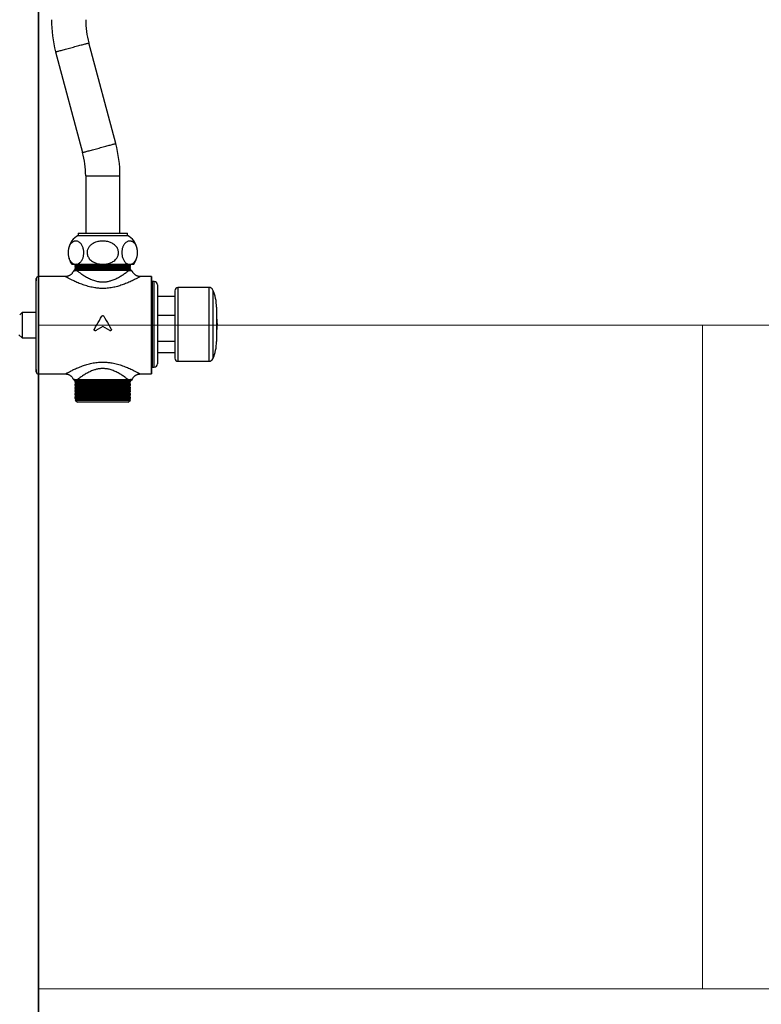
# Model space of a CAD drawing. Header units: millimetres. Extents: x 15214 to 140083, y -437840 to -79279.
# Tile 36 of 64: x 36714 to 36748, y -198348 to -198302. Entities that reach past the tile are written whole.
import ezdxf

# ---------------------------------------------------------------- set-up
doc = ezdxf.new("R2010")
doc.units = ezdxf.units.MM
for name, color, linetype, lineweight in [('0-ZABUDOWA GK-MDF', 54, 'Continuous', 35), ('1_POSADZKA PODZIAŁY', 151, 'Continuous', 0), ('A_wymiary', 7, 'Continuous', 5)]:
    doc.layers.add(name, color=color, linetype=linetype, lineweight=lineweight)
doc.layers.add('C-wypos-sanitarne', color=1, linetype='Continuous')

# ---------------------------------------------------------------- blocks, each defined once
blk = doc.blocks.new('ZESTAW PRYSZNICOWY BOK')
at = {"layer": 'C-wypos-sanitarne'}
for p, q in [((35919.42, -197128.99), (35906.83, -197081.99)), ((35891.37, -197086.13), (35903.97, -197133.13)), ((35905.4, -197144), (35905.4, -197170.86)), ((35905.4, -197144), (35913.4, -197144)), ((35913.4, -197144), (35921.4, -197144)), ((35921.4, -197170.86), (35921.4, -197144)), ((35901.9, -197170.86), (35901.9, -197171.86)), ((35901.9, -197170.86), (35919.15, -197170.86)), ((35901.9, -197171.86), (35919.15, -197171.86)), ((35919.15, -197170.86), (35924.9, -197170.86)), ((35919.15, -197171.86), (35924.9, -197171.86)), ((35924.9, -197171.86), (35924.9, -197170.86)), ((35898.9, -197185.36), (35900.84, -197185.36)), ((35900.4, -197187.86), (35899.58, -197188.68)), ((35901.15, -197185.36), (35900.4, -197185.88)), ((35900.4, -197185.88), (35900.4, -197186.35)), ((35926.4, -197185.88), (35900.4, -197185.88)), ((35900.4, -197186.35), (35901.15, -197186.86)), ((35900.4, -197186.35), (35913.4, -197186.35)), ((35901.15, -197186.86), (35900.4, -197187.38)), ((35900.4, -197187.38), (35900.4, -197187.86)), ((35926.4, -197187.38), (35900.4, -197187.38)), ((35926.4, -197187.86), (35900.4, -197187.86)), ((35900.84, -197185.36), (35913.4, -197185.36)), ((35925.65, -197186.86), (35901.15, -197186.86)), ((35925.37, -197188.36), (35901.42, -197188.36)), ((35913.4, -197185.36), (35925.96, -197185.36)), ((35913.4, -197186.35), (35926.4, -197186.35)), ((35926.4, -197185.88), (35925.65, -197185.36)), ((35925.65, -197186.86), (35926.4, -197186.35)), ((35926.4, -197187.38), (35925.65, -197186.86)), ((35925.96, -197185.36), (35927.9, -197185.36)), ((35926.4, -197186.35), (35926.4, -197185.88)), ((35926.4, -197187.86), (35926.4, -197187.38)), ((35927.22, -197188.68), (35926.4, -197187.86)), ((35882.34, -197192.05), (35882.2, -197194.36)), ((35882.34, -197235.68), (35882.34, -197192.05)), ((35895.91, -197191.11), (35883.34, -197191.11)), ((35883.34, -197191.11), (35883.34, -197236.61)), ((35936.17, -197191.11), (35930.89, -197191.11)), ((35930.89, -197191.12), (35930.89, -197191.12)), ((35936.17, -197236.61), (35936.17, -197191.11)), ((35936.2, -197191.12), (35936.2, -197236.61)), ((35937.4, -197193.46), (35936.4, -197193.46)), ((35936.4, -197193.46), (35936.4, -197233.46)), ((35937.4, -197193.72), (35937.4, -197193.46)), ((35882.2, -197194.36), (35882.2, -197233.36)), ((35937.4, -197233.46), (35937.4, -197193.72)), ((35938.9, -197194.96), (35938.9, -197195.2)), ((35938.9, -197195.2), (35938.9, -197231.96)), ((35947, -197197.71), (35947, -197211.86)), ((35962.97, -197196.21), (35948.5, -197196.21)), ((35948.5, -197196.21), (35948.5, -197211.7)), ((35962.97, -197196.21), (35962.97, -197211.7)), ((35964.8, -197197.41), (35964.8, -197211.83)), ((35947, -197200.36), (35938.9, -197200.36)), ((35966.5, -197205.46), (35966.5, -197212.65)), ((35875.7, -197207.96), (35874.6, -197209.07)), ((35882.2, -197207.96), (35875.7, -197207.96)), ((35875.7, -197207.96), (35875.7, -197219.76)), ((35938.9, -197209.1), (35947, -197209.1)), ((35947, -197211.86), (35947, -197229.21)), ((35948.5, -197211.7), (35948.5, -197230.71)), ((35962.97, -197211.7), (35962.97, -197230.71)), ((35964.8, -197211.83), (35964.8, -197229.52)), ((35966.5, -197208.59), (35966.52, -197208.59)), ((35966.5, -197209.38), (35966.52, -197209.38)), ((35966.52, -197209.5), (35966.5, -197209.5)), ((35966.61, -197211.06), (35966.5, -197211.06)), ((35966.61, -197211.06), (35966.61, -197215.86)), ((35966.5, -197212.65), (35966.5, -197221.46)), ((35966.5, -197215.86), (35966.61, -197215.86)), ((35874.2, -197218.26), (35875.7, -197219.76)), ((35875.7, -197219.76), (35882.2, -197219.76)), ((35966.5, -197217.43), (35966.52, -197217.43)), ((35966.52, -197217.55), (35966.5, -197217.55)), ((35966.52, -197218.34), (35966.5, -197218.34)), ((35947, -197221.49), (35938.9, -197221.49)), ((35938.9, -197226.56), (35947, -197226.56)), ((35882.2, -197233.36), (35882.34, -197235.68)), ((35936.4, -197233.46), (35937.4, -197233.46)), ((35948.5, -197230.71), (35962.97, -197230.71)), ((35883.34, -197236.61), (35895.91, -197236.61)), ((35895.91, -197236.61), (35895.91, -197236.61)), ((35899.58, -197239.05), (35900.4, -197239.86)), ((35925.37, -197239.36), (35901.42, -197239.36)), ((35926.4, -197239.86), (35927.22, -197239.05)), ((35930.89, -197236.61), (35936.17, -197236.61)), ((35900.4, -197239.86), (35900.4, -197240.35)), ((35926.4, -197239.86), (35900.4, -197239.86)), ((35900.4, -197240.35), (35901.15, -197240.86)), ((35900.4, -197240.35), (35913.4, -197240.35)), ((35901.15, -197240.86), (35900.4, -197241.38)), ((35900.4, -197241.38), (35900.4, -197241.85)), ((35926.4, -197241.38), (35900.4, -197241.38)), ((35900.4, -197241.85), (35901.15, -197242.36)), ((35900.4, -197241.85), (35913.4, -197241.85)), ((35901.15, -197242.36), (35900.4, -197242.88)), ((35900.4, -197242.88), (35900.4, -197243.35)), ((35926.4, -197242.88), (35900.4, -197242.88)), ((35900.4, -197243.35), (35901.15, -197243.86)), ((35900.4, -197243.35), (35913.4, -197243.35)), ((35901.15, -197243.86), (35900.4, -197244.38)), ((35925.65, -197240.86), (35901.15, -197240.86)), ((35925.65, -197242.36), (35901.15, -197242.36)), ((35925.65, -197243.86), (35901.15, -197243.86)), ((35913.4, -197240.35), (35926.4, -197240.35)), ((35913.4, -197241.85), (35926.4, -197241.85)), ((35913.4, -197243.35), (35926.4, -197243.35)), ((35925.65, -197240.86), (35926.4, -197240.35)), ((35926.4, -197241.38), (35925.65, -197240.86)), ((35925.65, -197242.36), (35926.4, -197241.85)), ((35926.4, -197242.88), (35925.65, -197242.36)), ((35925.65, -197243.86), (35926.4, -197243.35)), ((35926.4, -197244.38), (35925.65, -197243.86)), ((35926.4, -197240.35), (35926.4, -197239.86)), ((35926.4, -197241.85), (35926.4, -197241.38)), ((35926.4, -197243.35), (35926.4, -197242.88)), ((35900.4, -197244.38), (35900.4, -197244.85)), ((35926.4, -197244.38), (35900.4, -197244.38)), ((35900.4, -197244.85), (35901.15, -197245.36)), ((35900.4, -197244.85), (35913.4, -197244.85)), ((35901.15, -197245.36), (35900.4, -197245.88)), ((35900.4, -197245.88), (35900.4, -197246.35)), ((35926.4, -197245.88), (35900.4, -197245.88)), ((35900.4, -197246.35), (35901.15, -197246.86)), ((35900.4, -197246.35), (35913.4, -197246.35)), ((35901.15, -197246.86), (35900.4, -197247.38)), ((35900.4, -197247.38), (35900.4, -197247.85)), ((35926.4, -197247.38), (35900.4, -197247.38)), ((35900.4, -197247.85), (35901.15, -197248.36)), ((35900.4, -197247.85), (35913.4, -197247.85)), ((35901.15, -197248.36), (35900.53, -197248.79)), ((35900.53, -197248.79), (35901.6, -197249.86)), ((35900.53, -197248.79), (35926.27, -197248.79)), ((35925.65, -197245.36), (35901.15, -197245.36)), ((35925.65, -197246.86), (35901.15, -197246.86)), ((35925.65, -197248.36), (35901.15, -197248.36)), ((35913.4, -197244.85), (35926.4, -197244.85)), ((35913.4, -197246.35), (35926.4, -197246.35)), ((35913.4, -197247.85), (35926.4, -197247.85)), ((35925.2, -197249.86), (35926.27, -197248.79)), ((35925.65, -197245.36), (35926.4, -197244.85)), ((35926.4, -197245.88), (35925.65, -197245.36)), ((35925.65, -197246.86), (35926.4, -197246.35)), ((35926.4, -197247.38), (35925.65, -197246.86)), ((35925.65, -197248.36), (35926.4, -197247.85)), ((35926.27, -197248.79), (35925.65, -197248.36)), ((35926.4, -197244.85), (35926.4, -197244.38)), ((35926.4, -197246.35), (35926.4, -197245.88)), ((35926.4, -197247.85), (35926.4, -197247.38)), ((35925.2, -197249.86), (35901.6, -197249.86))]:
    blk.add_line(p, q, dxfattribs=at)
for points in [[(35899.1, -197084.06), (35899.73, -197083.89), (35900.36, -197083.72), (35900.98, -197083.56), (35901.58, -197083.4), (35902.17, -197083.24), (35902.74, -197083.09), (35903.28, -197082.94), (35903.8, -197082.8), (35904.28, -197082.67), (35904.73, -197082.55), (35905.14, -197082.44), (35905.52, -197082.34), (35905.85, -197082.25), (35906.13, -197082.18), (35906.37, -197082.11), (35906.56, -197082.06), (35906.7, -197082.02), (35906.79, -197082), (35906.83, -197081.99), (35906.83, -197081.99)], [(35891.37, -197086.13), (35891.38, -197086.13), (35891.41, -197086.12), (35891.5, -197086.1), (35891.64, -197086.06), (35891.83, -197086.01), (35892.07, -197085.94), (35892.36, -197085.87), (35892.69, -197085.78), (35893.06, -197085.68), (35893.47, -197085.57), (35893.92, -197085.45), (35894.41, -197085.32), (35894.92, -197085.18), (35895.47, -197085.03), (35896.04, -197084.88), (35896.62, -197084.72), (35897.23, -197084.56), (35897.85, -197084.4), (35898.47, -197084.23), (35899.1, -197084.06)], [(35911.69, -197131.06), (35912.32, -197130.89), (35912.95, -197130.72), (35913.57, -197130.55), (35914.17, -197130.39), (35914.76, -197130.23), (35915.33, -197130.08), (35915.87, -197129.94), (35916.39, -197129.8), (35916.87, -197129.67), (35917.32, -197129.55), (35917.74, -197129.44), (35918.11, -197129.34), (35918.44, -197129.25), (35918.72, -197129.17), (35918.96, -197129.11), (35919.15, -197129.06), (35919.29, -197129.02), (35919.38, -197129), (35919.42, -197128.99), (35919.42, -197128.99)], [(35903.97, -197133.13), (35903.97, -197133.13), (35904.01, -197133.12), (35904.1, -197133.09), (35904.24, -197133.05), (35904.43, -197133), (35904.67, -197132.94), (35904.95, -197132.86), (35905.28, -197132.78), (35905.65, -197132.68), (35906.07, -197132.56), (35906.52, -197132.44), (35907, -197132.31), (35907.52, -197132.18), (35908.06, -197132.03), (35908.63, -197131.88), (35909.22, -197131.72), (35909.82, -197131.56), (35910.44, -197131.39), (35911.06, -197131.23), (35911.69, -197131.06)], [(35909.47, -197215.68), (35910.05, -197214.66), (35910.64, -197213.65), (35911.22, -197212.63), (35911.81, -197211.62), (35912.39, -197210.62), (35912.97, -197209.61)], [(35913.83, -197209.61), (35914.41, -197210.62), (35914.99, -197211.62), (35915.58, -197212.63), (35916.16, -197213.65), (35916.75, -197214.66), (35917.33, -197215.68)], [(35913.4, -197214.48), (35912.31, -197215.11), (35911.23, -197215.74), (35910.15, -197216.36)], [(35916.65, -197216.36), (35915.57, -197215.74), (35914.48, -197215.11), (35913.4, -197214.48)]]:
    blk.add_lwpolyline(points, dxfattribs=at)
for centre, radius, start, end in [((35947.4, -197071.12), 58, 180, 195), ((35947.4, -197071.12), 42, 180, 195), ((35863.4, -197144), 58, 0, 15), ((35863.4, -197144), 42, 0, 15), ((35906.4, -197179.95), 9.25, 119.127, 215.8154), ((35920.39, -197179.95), 9.25, 324.1846, 60.873), ((35883.34, -197192.11), 1, 90, 176.4785), ((35936.17, -197192.11), 1, 88.3325, 90), ((35935.5, -197193.86), 0.9, 0, 38.9424), ((35937.4, -197194.96), 1.5, 0, 90), ((35948.5, -197197.71), 1.5, 90, 180), ((35962.97, -197198.21), 2, 23.7519, 90), ((35946.5, -197205.46), 20, 0, 23.7519), ((35956.9, -197213.46), 10, 346.1135, 13.8865), ((35946.5, -197221.46), 20, 336.2481, 0), ((35948.5, -197229.21), 1.5, 180, 270), ((35962.97, -197228.71), 2, 270, 336.2481), ((35935.5, -197233.06), 0.9, 321.0576, 0), ((35937.4, -197231.96), 1.5, 270, 0), ((35883.34, -197235.61), 1, 183.5215, 270), ((35936.17, -197235.61), 1, 270, 271.6675)]:
    blk.add_arc(centre, radius, start, end, dxfattribs=at)
for points, knots in [([(35900.84, -197185.36), (35900.61, -197185.35), (35900.22, -197185.32), (35899.68, -197185.11), (35899.21, -197184.84), (35898.75, -197184.46), (35898.31, -197183.94), (35897.92, -197183.32), (35897.62, -197182.63), (35897.4, -197181.91), (35897.24, -197181.11), (35897.17, -197180.3), (35897.17, -197179.52), (35897.24, -197178.81), (35897.37, -197178.13), (35897.55, -197177.49), (35897.78, -197176.89), (35898.06, -197176.35), (35898.37, -197175.89), (35898.7, -197175.5), (35899.1, -197175.14), (35899.55, -197174.84), (35900.06, -197174.63), (35900.49, -197174.55), (35900.93, -197174.53), (35901.35, -197174.57), (35901.86, -197174.72), (35902.32, -197174.96), (35902.74, -197175.27), (35903.1, -197175.63), (35903.46, -197176.09), (35903.8, -197176.67), (35904.08, -197177.33), (35904.3, -197178.04), (35904.44, -197178.77), (35904.51, -197179.54), (35904.51, -197180.3), (35904.45, -197181.02), (35904.33, -197181.7), (35904.16, -197182.34), (35903.91, -197183), (35903.58, -197183.64), (35903.17, -197184.2), (35902.75, -197184.63), (35902.32, -197184.94), (35901.86, -197185.18), (35901.36, -197185.33), (35901.01, -197185.35), (35900.84, -197185.36)], [0, 0, 0, 0, 0.03392, 0.057962, 0.082062, 0.106074, 0.132088, 0.158072, 0.17903, 0.199968, 0.221074, 0.242166, 0.260437, 0.27871, 0.296278, 0.313856, 0.332998, 0.352153, 0.371306, 0.390531, 0.409712, 0.435488, 0.461357, 0.487161, 0.499992, 0.525345, 0.550757, 0.576091, 0.596249, 0.616452, 0.636583, 0.659414, 0.68222, 0.701396, 0.720558, 0.739814, 0.759066, 0.77668, 0.794301, 0.812326, 0.830362, 0.855535, 0.880739, 0.903251, 0.925847, 0.94839, 0.974193, 1, 1, 1, 1]), ([(35913.4, -197185.36), (35913.01, -197185.35), (35912.24, -197185.33), (35911.1, -197185.13), (35909.99, -197184.8), (35908.99, -197184.34), (35908.1, -197183.77), (35907.4, -197183.15), (35906.84, -197182.45), (35906.43, -197181.73), (35906.15, -197180.94), (35906.04, -197180.14), (35906.08, -197179.37), (35906.24, -197178.66), (35906.52, -197178), (35906.9, -197177.36), (35907.38, -197176.78), (35907.96, -197176.24), (35908.61, -197175.79), (35909.31, -197175.4), (35910.12, -197175.06), (35911.03, -197174.79), (35912.05, -197174.6), (35913.09, -197174.52), (35914.13, -197174.54), (35915.18, -197174.67), (35916.13, -197174.89), (35916.99, -197175.18), (35917.75, -197175.53), (35918.5, -197175.99), (35919.2, -197176.55), (35919.8, -197177.22), (35920.25, -197177.92), (35920.55, -197178.65), (35920.72, -197179.42), (35920.75, -197180.19), (35920.64, -197180.92), (35920.42, -197181.61), (35920.09, -197182.25), (35919.61, -197182.91), (35918.96, -197183.56), (35918.18, -197184.12), (35917.35, -197184.56), (35916.52, -197184.89), (35915.58, -197185.15), (35914.54, -197185.33), (35913.78, -197185.35), (35913.4, -197185.36)], [0, 0, 0, 0, 0.02868, 0.0572, 0.085813, 0.114271, 0.139018, 0.163737, 0.184272, 0.204789, 0.225457, 0.246113, 0.26418, 0.28225, 0.299885, 0.31753, 0.336941, 0.356365, 0.37601, 0.395728, 0.415401, 0.440953, 0.46659, 0.492166, 0.518153, 0.544203, 0.570174, 0.590847, 0.611567, 0.632212, 0.655474, 0.67871, 0.698111, 0.717497, 0.736988, 0.756473, 0.774149, 0.791832, 0.809758, 0.827694, 0.852466, 0.877269, 0.899364, 0.921542, 0.943669, 0.971831, 1, 1, 1, 1]), ([(35925.96, -197185.36), (35925.79, -197185.36), (35925.44, -197185.34), (35924.9, -197185.17), (35924.33, -197184.86), (35923.82, -197184.42), (35923.37, -197183.86), (35923, -197183.24), (35922.71, -197182.55), (35922.49, -197181.83), (35922.35, -197181.03), (35922.28, -197180.23), (35922.29, -197179.45), (35922.37, -197178.74), (35922.5, -197178.07), (35922.68, -197177.43), (35922.92, -197176.84), (35923.2, -197176.3), (35923.52, -197175.84), (35923.86, -197175.45), (35924.26, -197175.1), (35924.72, -197174.81), (35925.24, -197174.61), (35925.71, -197174.53), (35926.16, -197174.53), (35926.61, -197174.6), (35927.1, -197174.77), (35927.55, -197175.03), (35927.95, -197175.36), (35928.3, -197175.73), (35928.65, -197176.2), (35928.97, -197176.78), (35929.24, -197177.45), (35929.44, -197178.16), (35929.57, -197178.89), (35929.63, -197179.65), (35929.62, -197180.4), (35929.55, -197181.12), (35929.42, -197181.79), (35929.24, -197182.43), (35928.99, -197183.08), (35928.64, -197183.72), (35928.22, -197184.27), (35927.79, -197184.69), (35927.35, -197184.99), (35926.89, -197185.21), (35926.43, -197185.34), (35926.11, -197185.36), (35925.96, -197185.36)], [0, 0, 0, 0, 0.024014, 0.052749, 0.081576, 0.110251, 0.135452, 0.160626, 0.181413, 0.202181, 0.22311, 0.244026, 0.262198, 0.280373, 0.29797, 0.315576, 0.334842, 0.354121, 0.373503, 0.392958, 0.412368, 0.438408, 0.46454, 0.490607, 0.507815, 0.532468, 0.557176, 0.581809, 0.601488, 0.621212, 0.640864, 0.663281, 0.685675, 0.704641, 0.723595, 0.742633, 0.761669, 0.779234, 0.796806, 0.814943, 0.83309, 0.858681, 0.884305, 0.907244, 0.930267, 0.953236, 0.976617, 1, 1, 1, 1]), ([(35899.58, -197188.68), (35899.52, -197188.82), (35899.39, -197189.08), (35899.16, -197189.45), (35898.89, -197189.79), (35898.59, -197190.09), (35898.27, -197190.35), (35897.93, -197190.57), (35897.58, -197190.75), (35897.22, -197190.9), (35896.86, -197191), (35896.51, -197191.07), (35896.19, -197191.11), (35895.99, -197191.11), (35895.91, -197191.11)], [0, 0, 0, 0, 0.094511, 0.189132, 0.281457, 0.371678, 0.459918, 0.546243, 0.630671, 0.713181, 0.793711, 0.872154, 0.948359, 1, 1, 1, 1]), ([(35901.42, -197188.36), (35901.24, -197188.37), (35900.89, -197188.38), (35900.42, -197188.44), (35900.02, -197188.53), (35899.76, -197188.62), (35899.62, -197188.67), (35899.57, -197188.69), (35899.58, -197188.68), (35899.58, -197188.68)], [0, 0, 0, 0, 0.181982, 0.363956, 0.549644, 0.735204, 0.855373, 0.975492, 1, 1, 1, 1]), ([(35901.42, -197188.36), (35901.56, -197188.47), (35901.82, -197188.68), (35902.27, -197189.02), (35902.76, -197189.38), (35903.35, -197189.81), (35904.05, -197190.28), (35904.87, -197190.82), (35905.77, -197191.35), (35906.68, -197191.85), (35907.59, -197192.29), (35908.51, -197192.67), (35909.47, -197193.02), (35910.38, -197193.27), (35911.2, -197193.44), (35911.93, -197193.55), (35912.68, -197193.62), (35913.46, -197193.64), (35914.26, -197193.61), (35915.09, -197193.52), (35915.91, -197193.38), (35916.66, -197193.2), (35917.44, -197192.97), (35918.24, -197192.69), (35919.11, -197192.33), (35919.95, -197191.93), (35920.79, -197191.49), (35921.62, -197191.01), (35922.44, -197190.49), (35923.2, -197189.98), (35923.96, -197189.44), (35924.71, -197188.88), (35925.15, -197188.54), (35925.37, -197188.36)], [0, 0, 0, 0, 0.028291, 0.056583, 0.085305, 0.114028, 0.152649, 0.191271, 0.230768, 0.270262, 0.303804, 0.337341, 0.37182, 0.406288, 0.42973, 0.45317, 0.477203, 0.501235, 0.5274, 0.553567, 0.580578, 0.607594, 0.628625, 0.660527, 0.692436, 0.725081, 0.75773, 0.794865, 0.832002, 0.869912, 0.907819, 0.953686, 1, 1, 1, 1]), ([(35927.22, -197188.68), (35927.21, -197188.68), (35927.2, -197188.68), (35927.06, -197188.63), (35926.81, -197188.54), (35926.41, -197188.45), (35925.94, -197188.38), (35925.56, -197188.37), (35925.37, -197188.36)], [0, 0, 0, 0, 0.1127908, 0.2397069, 0.4273402, 0.6151196, 0.8075542, 1, 1, 1, 1]), ([(35930.89, -197191.11), (35930.77, -197191.11), (35930.51, -197191.1), (35930.13, -197191.05), (35929.75, -197190.95), (35929.37, -197190.82), (35929, -197190.64), (35928.65, -197190.43), (35928.32, -197190.19), (35928.01, -197189.9), (35927.73, -197189.57), (35927.48, -197189.2), (35927.31, -197188.91), (35927.24, -197188.73), (35927.22, -197188.68)], [0, 0, 0, 0, 0.078279, 0.162474, 0.248016, 0.334461, 0.421527, 0.509028, 0.596835, 0.684858, 0.781833, 0.876583, 0.969028, 1, 1, 1, 1]), ([(35930.89, -197191.12), (35930.89, -197191.12), (35930.89, -197191.12), (35930.8, -197191.17), (35930.62, -197191.27), (35930.36, -197191.41), (35930.02, -197191.6), (35929.56, -197191.85), (35928.92, -197192.18), (35928.18, -197192.56), (35927.53, -197192.88), (35926.83, -197193.21), (35926.11, -197193.55), (35925.12, -197193.98), (35924.06, -197194.42), (35922.97, -197194.84), (35921.89, -197195.21), (35920.8, -197195.55), (35919.67, -197195.86), (35918.49, -197196.13), (35917.28, -197196.35), (35916.03, -197196.52), (35914.75, -197196.63), (35913.56, -197196.67), (35912.49, -197196.65), (35911.54, -197196.59), (35910.58, -197196.5), (35909.52, -197196.35), (35908.37, -197196.15), (35907.14, -197195.86), (35905.93, -197195.53), (35904.73, -197195.15), (35903.56, -197194.74), (35902.41, -197194.29), (35901.32, -197193.83), (35900.35, -197193.39), (35899.52, -197193), (35898.79, -197192.64), (35898.12, -197192.31), (35897.55, -197192.01), (35897.07, -197191.75), (35896.67, -197191.54), (35896.34, -197191.36), (35896.1, -197191.23), (35895.96, -197191.15), (35895.89, -197191.11), (35895.9, -197191.12), (35895.91, -197191.12)], [0, 0, 0, 0, 0.011704, 0.031468, 0.051939, 0.072412, 0.088939, 0.114386, 0.139838, 0.166247, 0.192661, 0.201928, 0.227719, 0.253513, 0.279874, 0.306237, 0.329633, 0.353028, 0.376835, 0.400642, 0.424858, 0.449072, 0.473901, 0.498729, 0.516978, 0.535227, 0.553749, 0.572272, 0.597207, 0.622145, 0.647637, 0.673131, 0.700174, 0.727218, 0.754879, 0.782537, 0.80494, 0.827341, 0.850243, 0.873142, 0.893332, 0.913519, 0.934303, 0.955085, 0.975121, 0.995157, 1, 1, 1, 1]), ([(35912.97, -197209.61), (35913, -197209.57), (35913.06, -197209.48), (35913.21, -197209.39), (35913.38, -197209.36), (35913.55, -197209.38), (35913.7, -197209.45), (35913.79, -197209.54), (35913.82, -197209.6), (35913.83, -197209.61)], [0, 0, 0, 0, 0.161931, 0.32395, 0.483772, 0.641303, 0.798531, 0.957558, 1, 1, 1, 1]), ([(35910.15, -197216.36), (35910.1, -197216.38), (35909.99, -197216.43), (35909.82, -197216.43), (35909.66, -197216.38), (35909.53, -197216.27), (35909.43, -197216.13), (35909.39, -197215.97), (35909.4, -197215.81), (35909.45, -197215.72), (35909.47, -197215.68)], [0, 0, 0, 0, 0.127974, 0.25596, 0.38371, 0.511713, 0.6404, 0.76976, 0.899412, 1, 1, 1, 1]), ([(35917.33, -197215.68), (35917.35, -197215.73), (35917.4, -197215.83), (35917.4, -197216), (35917.35, -197216.17), (35917.24, -197216.3), (35917.1, -197216.4), (35916.93, -197216.43), (35916.77, -197216.42), (35916.69, -197216.38), (35916.65, -197216.36)], [0, 0, 0, 0, 0.129288, 0.258563, 0.388113, 0.517754, 0.647023, 0.775576, 0.90349, 1, 1, 1, 1]), ([(35895.91, -197236.61), (35895.91, -197236.61), (35895.91, -197236.61), (35896, -197236.56), (35896.18, -197236.46), (35896.43, -197236.32), (35896.78, -197236.13), (35897.24, -197235.88), (35897.88, -197235.55), (35898.61, -197235.17), (35899.27, -197234.85), (35899.96, -197234.52), (35900.69, -197234.18), (35901.68, -197233.74), (35902.74, -197233.31), (35903.82, -197232.89), (35904.91, -197232.52), (35906, -197232.18), (35907.13, -197231.87), (35908.3, -197231.6), (35909.52, -197231.37), (35910.77, -197231.2), (35912.05, -197231.1), (35913.23, -197231.06), (35914.3, -197231.08), (35915.26, -197231.14), (35916.22, -197231.23), (35917.27, -197231.38), (35918.42, -197231.58), (35919.66, -197231.87), (35920.87, -197232.2), (35922.06, -197232.58), (35923.24, -197232.99), (35924.38, -197233.44), (35925.48, -197233.9), (35926.44, -197234.33), (35927.28, -197234.73), (35928.01, -197235.09), (35928.67, -197235.42), (35929.25, -197235.72), (35929.73, -197235.98), (35930.13, -197236.19), (35930.45, -197236.37), (35930.7, -197236.5), (35930.84, -197236.58), (35930.91, -197236.62), (35930.89, -197236.61), (35930.89, -197236.61)], [0, 0, 0, 0, 0.011704, 0.031468, 0.051939, 0.072412, 0.088939, 0.114386, 0.139838, 0.166247, 0.192661, 0.201928, 0.227719, 0.253513, 0.279874, 0.306237, 0.329633, 0.353028, 0.376835, 0.400642, 0.424858, 0.449072, 0.473901, 0.498729, 0.516978, 0.535227, 0.553749, 0.572272, 0.597207, 0.622145, 0.647637, 0.673131, 0.700174, 0.727218, 0.754879, 0.782537, 0.80494, 0.827341, 0.850243, 0.873142, 0.893332, 0.913519, 0.934303, 0.955085, 0.975121, 0.995157, 1, 1, 1, 1]), ([(35925.37, -197239.36), (35925.24, -197239.26), (35924.97, -197239.05), (35924.52, -197238.71), (35924.03, -197238.35), (35923.45, -197237.92), (35922.75, -197237.44), (35921.92, -197236.91), (35921.03, -197236.38), (35920.12, -197235.88), (35919.2, -197235.44), (35918.29, -197235.06), (35917.32, -197234.71), (35916.42, -197234.46), (35915.59, -197234.29), (35914.86, -197234.18), (35914.12, -197234.11), (35913.34, -197234.09), (35912.54, -197234.12), (35911.71, -197234.2), (35910.89, -197234.35), (35910.14, -197234.53), (35909.36, -197234.76), (35908.56, -197235.04), (35907.69, -197235.4), (35906.85, -197235.8), (35906.01, -197236.24), (35905.18, -197236.72), (35904.36, -197237.24), (35903.59, -197237.75), (35902.83, -197238.29), (35902.09, -197238.85), (35901.65, -197239.19), (35901.42, -197239.36)], [0, 0, 0, 0, 0.028291, 0.056583, 0.085305, 0.114028, 0.152649, 0.191271, 0.230768, 0.270262, 0.303804, 0.337341, 0.37182, 0.406288, 0.42973, 0.45317, 0.477203, 0.501235, 0.5274, 0.553567, 0.580578, 0.607594, 0.628625, 0.660527, 0.692436, 0.725081, 0.75773, 0.794865, 0.832002, 0.869912, 0.907819, 0.953686, 1, 1, 1, 1]), ([(35895.91, -197236.61), (35896.03, -197236.62), (35896.28, -197236.62), (35896.66, -197236.68), (35897.05, -197236.78), (35897.43, -197236.91), (35897.8, -197237.09), (35898.15, -197237.3), (35898.47, -197237.54), (35898.78, -197237.83), (35899.07, -197238.16), (35899.32, -197238.53), (35899.49, -197238.82), (35899.56, -197239), (35899.57, -197239.05)], [0, 0, 0, 0, 0.078275, 0.162465, 0.248003, 0.334444, 0.421505, 0.509001, 0.596804, 0.684822, 0.781793, 0.876537, 0.968977, 1, 1, 1, 1]), ([(35901.42, -197239.36), (35901.24, -197239.36), (35900.88, -197239.35), (35900.42, -197239.29), (35900.02, -197239.2), (35899.76, -197239.11), (35899.62, -197239.06), (35899.57, -197239.04), (35899.58, -197239.04), (35899.58, -197239.04)], [0, 0, 0, 0, 0.183696, 0.367384, 0.554846, 0.742177, 0.863404, 0.984579, 1, 1, 1, 1]), ([(35927.22, -197239.04), (35927.21, -197239.05), (35927.2, -197239.05), (35927.06, -197239.1), (35926.81, -197239.19), (35926.41, -197239.28), (35925.94, -197239.35), (35925.56, -197239.36), (35925.37, -197239.36)], [0, 0, 0, 0, 0.118823, 0.244876, 0.431234, 0.617736, 0.808863, 1, 1, 1, 1]), ([(35927.22, -197239.04), (35927.28, -197238.91), (35927.4, -197238.65), (35927.64, -197238.28), (35927.91, -197237.94), (35928.21, -197237.64), (35928.53, -197237.38), (35928.87, -197237.16), (35929.21, -197236.98), (35929.57, -197236.83), (35929.93, -197236.73), (35930.29, -197236.66), (35930.61, -197236.62), (35930.81, -197236.62), (35930.89, -197236.62)], [0, 0, 0, 0, 0.0938488, 0.1885391, 0.2809315, 0.3712188, 0.4595233, 0.5459109, 0.6304008, 0.7129714, 0.7935597, 0.8720606, 0.9483211, 1, 1, 1, 1])]:
    blk.add_open_spline(points, degree=3, knots=knots, dxfattribs=at)

msp = doc.modelspace()

# ---------------------------------------------------------------- linework, layer by layer
at = {"layer": '0-ZABUDOWA GK-MDF'}
msp.add_lwpolyline([(36714.6213, -198409.54718), (36714.6213, -198133.54718)], dxfattribs=at)
at = {"layer": '1_POSADZKA PODZIAŁY', "linetype": 'Continuous'}
msp.add_lwpolyline([(36714.6213, -198172.54718), (36912.6213, -198172.54718), (36912.6213, -198409.54718), (36714.6213, -198409.54718)], close=True, dxfattribs=at)
for points in [[(36714.6213, -198316.54718), (36912.6213, -198316.54718)], [(36745.6213, -198347.54718), (36745.6213, -198316.54718)], [(36714.6213, -198347.54718), (36912.6213, -198347.54718)]]:
    msp.add_lwpolyline(points, dxfattribs=at)

# ---------------------------------------------------------------- block references
at = {"layer": 'A_wymiary', "xscale": 0.1, "yscale": 0.1, "zscale": 0.1}
msp.add_blockref('ZESTAW PRYSZNICOWY BOK', (33126.28741, -178595.16071), dxfattribs=at)

doc.saveas('drawing.dxf')
